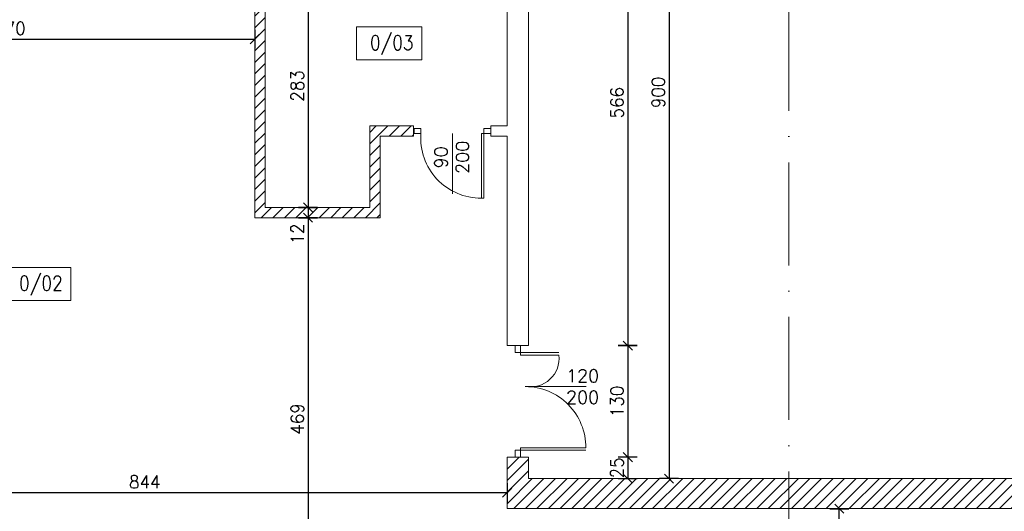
# Model space of a CAD drawing. Header units: millimetres. Extents: x -37273 to 136949, y -1495242345 to -598.
# Tile 26 of 44: x 68181 to 69327, y -16872 to -16300. Entities that reach past the tile are written whole.
import ezdxf

# ---------------------------------------------------------------- set-up
doc = ezdxf.new("R2010")
doc.units = ezdxf.units.MM
doc.linetypes.add('ACAD_ISO10W100', pattern=[18, 12, -3, 0, -3])
for name, color, linetype, lineweight in [('A-DRZ', 3, 'Continuous', 13), ('F-BIL-OP', 103, 'Continuous', 9), ('wymiarowannie', 253, 'Continuous', 5)]:
    doc.layers.add(name, color=color, linetype=linetype, lineweight=lineweight)
doc.layers.add('wym', color=1, linetype='Continuous')
doc.layers.add('ściana', color=7, linetype='Continuous')
doc.styles.add('SIMPLEX', font='simplex', dxfattribs={"width": 0.85})
doc.styles.get("Standard").update_dxf_attribs({"font": 'arial.ttf'})
doc.styles.add('WYM_50', font='simplex.shx', dxfattribs={"width": 0.95})
doc.dimstyles.new('50', dxfattribs={"dimtxt": 15, "dimasz": 0.15, "dimexe": 13, "dimexo": 30, "dimgap": 5, "dimtad": 1, "dimdec": 0, "dimrnd": 0.5, "dimzin": 1, "dimdsep": 46, "dimtxsty": 'WYM_50', "dimblk": 'A', "dimcen": 3, "dimdle": 5, "dimse1": 1, "dimse2": 1, "dimclrd": 256, "dimclre": 256, "dimclrt": 2, "dimaunit": 1, "dimadec": 0, "dimazin": 0, "dimtfac": 0.32, "dimtdec": 0, "dimtix": 1, "dimtmove": 1, "dimatfit": 3, "dimldrblk": 'A', "dimfxl": 1, "dimtvp": 0.08, "dimtolj": 1, "dimtzin": 1, "dimarcsym": 0})

# ---------------------------------------------------------------- blocks, each defined once
blk = doc.blocks.new('DRZWI80')
at = {"layer": 'A-DRZ'}
for points in [[(63149.5, 25780.3), (63149.5, 25851.4)], [(63186.5, 25780.3), (63186.5, 25856.3)]]:
    blk.add_lwpolyline(points, dxfattribs=at)
at = {"layer": 'A-DRZ', "extrusion": (0, 0, -1)}
for points in [[(-63186.5, 25780.3), (-63183.5, 25780.3), (-63183.5, 25856.3)], [(-63186.5, 25856.3), (-63183.5, 25856.3)]]:
    blk.add_lwpolyline(points, dxfattribs=at)
at = {"layer": 'A-DRZ'}
for points in [[(63104.5, 25774.3), (63104.5, 25780.3), (63112.5, 25780.3), (63112.5, 25774.3)], [(63194.5, 25774.3), (63194.5, 25780.3), (63186.5, 25780.3), (63186.5, 25774.3)]]:
    blk.add_lwpolyline(points, close=True, dxfattribs=at)
at = {"layer": 'A-DRZ', "color": 1}
blk.add_arc((63182.8, 25785.8), 70.5, 89.4084, 184.4877, dxfattribs=at)
blk = doc.blocks.new('GFT43')
at = {"layer": 'A-DRZ'}
blk.add_blockref('DRZWI80', (-63194.5, -25774.3), dxfattribs=at)
blk = doc.blocks.new('A')
at = {"color": 7, "linetype": 'Continuous'}
blk.add_line((-35.3, -35.3), (35.3, 35.3), dxfattribs=at)
at = {"color": 1, "linetype": 'Continuous'}
blk.add_line((0, 73.6), (0, -73.6), dxfattribs=at)
blk = doc.blocks.new('*D1544')
at = {"layer": 'Defpoints', "color": 0, "lineweight": 13, "ltscale": 3}
for p in [(68763.4, -16113.4), (68763.4, -16679.4), (68888.9, -16679.4)]:
    blk.add_point(p, dxfattribs=at)
at = {"layer": 'wym', "lineweight": -2}
blk.add_line((68888.9, -16113.5), (68888.9, -16679.2), dxfattribs=at)
at = {"layer": 'wym', "lineweight": -2, "ltscale": 3, "xscale": 0.15, "yscale": 0.15, "zscale": 0.15}
for p, rotation in [((68888.9, -16113.4), 90), ((68888.9, -16679.4), 270)]:
    blk.add_blockref('A', p, dxfattribs=dict(at, rotation=rotation))
at = {"layer": 'wym', "color": 2, "ltscale": 3, "insert": (68876.4, -16396.4), "char_height": 15, "attachment_point": 5, "rotation": 90, "style": 'WYM_50'}
blk.add_mtext('\\A1;566', dxfattribs=at)
blk = doc.blocks.new('*D1545')
at = {"layer": 'Defpoints', "color": 0, "lineweight": 13, "ltscale": 3}
for p in [(68874.2, -16679.4), (68770.1, -16809.4), (68888.9, -16809.4)]:
    blk.add_point(p, dxfattribs=at)
at = {"layer": 'wym', "lineweight": -2}
blk.add_line((68888.9, -16679.5), (68888.9, -16809.2), dxfattribs=at)
at = {"layer": 'wym', "lineweight": -2, "ltscale": 3, "xscale": 0.15, "yscale": 0.15, "zscale": 0.15}
for p, rotation in [((68888.9, -16679.4), 90), ((68888.9, -16809.4), 270)]:
    blk.add_blockref('A', p, dxfattribs=dict(at, rotation=rotation))
at = {"layer": 'wym', "color": 2, "ltscale": 3, "insert": (68876.4, -16744.4), "char_height": 15, "attachment_point": 5, "rotation": 90, "style": 'WYM_50'}
blk.add_mtext('\\A1;130', dxfattribs=at)
blk = doc.blocks.new('*D1546')
at = {"layer": 'Defpoints', "color": 0, "lineweight": 13, "ltscale": 3}
for p in [(68861.4, -16809.4), (68861.4, -16834.4), (68888.9, -16834.4)]:
    blk.add_point(p, dxfattribs=at)
at = {"layer": 'wym', "lineweight": -2}
for p, q in [((68888.9, -16809.2), (68888.9, -16809.1)), ((68888.9, -16809.4), (68888.9, -16834.4)), ((68888.9, -16834.5), (68888.9, -16834.7))]:
    blk.add_line(p, q, dxfattribs=at)
at = {"layer": 'wym', "lineweight": -2, "ltscale": 3, "xscale": 0.15, "yscale": 0.15, "zscale": 0.15}
for p, rotation in [((68888.9, -16809.4), 270), ((68888.9, -16834.4), 90)]:
    blk.add_blockref('A', p, dxfattribs=dict(at, rotation=rotation))
at = {"layer": 'wym', "color": 2, "ltscale": 3, "insert": (68876.4, -16821.9), "char_height": 15, "attachment_point": 5, "rotation": 90, "style": 'WYM_50'}
blk.add_mtext('\\A1;25', dxfattribs=at)
blk = doc.blocks.new('*D1547')
at = {"layer": 'Defpoints', "color": 0, "lineweight": 13, "ltscale": 3}
for p in [(68954.6, -15934.4), (68936.9, -16834.4), (68954.6, -16834.4)]:
    blk.add_point(p, dxfattribs=at)
at = {"layer": 'wym', "lineweight": -2}
blk.add_line((68936.9, -15934.5), (68936.9, -16834.2), dxfattribs=at)
at = {"layer": 'wym', "lineweight": -2, "ltscale": 3, "xscale": 0.15, "yscale": 0.15, "zscale": 0.15}
for p, rotation in [((68936.9, -15934.4), 90), ((68936.9, -16834.4), 270)]:
    blk.add_blockref('A', p, dxfattribs=dict(at, rotation=rotation))
at = {"layer": 'wym', "color": 2, "ltscale": 3, "insert": (68924.4, -16384.4), "char_height": 15, "attachment_point": 5, "rotation": 90, "style": 'WYM_50'}
blk.add_mtext('\\A1;900', dxfattribs=at)
blk = doc.blocks.new('*D1608')
at = {"layer": 'Defpoints', "color": 0, "lineweight": 13, "ltscale": 3}
for p in [(69135.2, -16869.4), (69148.5, -16869.4), (69148.5, -16999.4)]:
    blk.add_point(p, dxfattribs=at)
at = {"layer": 'wym', "lineweight": -2}
blk.add_line((69135.2, -16999.2), (69135.2, -16869.5), dxfattribs=at)
at = {"layer": 'wym', "lineweight": -2, "ltscale": 3, "xscale": 0.15, "yscale": 0.15, "zscale": 0.15}
for p, rotation in [((69135.2, -16869.4), 90), ((69135.2, -16999.4), 270)]:
    blk.add_blockref('A', p, dxfattribs=dict(at, rotation=rotation))
at = {"layer": 'wym', "color": 2, "ltscale": 3, "insert": (69122.7, -16934.4), "char_height": 15, "attachment_point": 5, "rotation": 90, "style": 'WYM_50'}
blk.add_mtext('\\A1;130', dxfattribs=at)
blk = doc.blocks.new('*D1614')
at = {"layer": 'Defpoints', "color": 0, "lineweight": 13, "ltscale": 3}
for p in [(68536.6, -16235.4), (68516.5, -16518.4), (68536.6, -16518.4)]:
    blk.add_point(p, dxfattribs=at)
at = {"layer": 'wym', "lineweight": -2}
blk.add_line((68516.5, -16235.5), (68516.5, -16518.2), dxfattribs=at)
at = {"layer": 'wym', "lineweight": -2, "ltscale": 3, "xscale": 0.15, "yscale": 0.15, "zscale": 0.15}
for p, rotation in [((68516.5, -16235.4), 90), ((68516.5, -16518.4), 270)]:
    blk.add_blockref('A', p, dxfattribs=dict(at, rotation=rotation))
at = {"layer": 'wym', "color": 2, "ltscale": 3, "insert": (68504, -16376.9), "char_height": 15, "attachment_point": 5, "rotation": 90, "style": 'WYM_50'}
blk.add_mtext('\\A1;283', dxfattribs=at)
blk = doc.blocks.new('*D1615')
at = {"layer": 'Defpoints', "color": 0, "lineweight": 13, "ltscale": 3}
for p in [(68536.6, -16518.4), (68516.5, -16530.4), (68536.6, -16530.4)]:
    blk.add_point(p, dxfattribs=at)
at = {"layer": 'wym', "lineweight": -2}
for p, q in [((68516.5, -16518.5), (68516.5, -16530.2)), ((68516.5, -16530.4), (68516.5, -16564.5))]:
    blk.add_line(p, q, dxfattribs=at)
at = {"layer": 'wym', "lineweight": -2, "ltscale": 3, "xscale": 0.15, "yscale": 0.15, "zscale": 0.15}
for p, rotation in [((68516.5, -16518.4), 90), ((68516.5, -16530.4), 270)]:
    blk.add_blockref('A', p, dxfattribs=dict(at, rotation=rotation))
at = {"layer": 'wym', "color": 2, "ltscale": 3, "insert": (68504, -16549.3), "char_height": 15, "attachment_point": 5, "rotation": 90, "style": 'WYM_50'}
blk.add_mtext('\\A1;12', dxfattribs=at)
blk = doc.blocks.new('*D1616')
at = {"layer": 'Defpoints', "color": 0, "lineweight": 13, "ltscale": 3}
for p in [(68533.6, -16530.4), (68516.5, -16999.4), (68533.6, -16999.4)]:
    blk.add_point(p, dxfattribs=at)
at = {"layer": 'wym', "lineweight": -2}
blk.add_line((68516.5, -16530.5), (68516.5, -16999.2), dxfattribs=at)
at = {"layer": 'wym', "lineweight": -2, "ltscale": 3, "xscale": 0.15, "yscale": 0.15, "zscale": 0.15}
for p, rotation in [((68516.5, -16530.4), 90), ((68516.5, -16999.4), 270)]:
    blk.add_blockref('A', p, dxfattribs=dict(at, rotation=rotation))
at = {"layer": 'wym', "color": 2, "ltscale": 3, "insert": (68504, -16764.9), "char_height": 15, "attachment_point": 5, "rotation": 90, "style": 'WYM_50'}
blk.add_mtext('\\A1;469', dxfattribs=at)
blk = doc.blocks.new('*D1624')
at = {"layer": 'Defpoints', "color": 0, "lineweight": 13, "ltscale": 3}
for p in [(68454.4, -16322.4), (67884.4, -16348.6), (68454.4, -16348.6)]:
    blk.add_point(p, dxfattribs=at)
at = {"layer": 'wym', "lineweight": -2}
blk.add_line((67884.6, -16322.4), (68454.3, -16322.4), dxfattribs=at)
at = {"layer": 'wym', "lineweight": -2, "ltscale": 3, "xscale": 0.15, "yscale": 0.15, "zscale": 0.15, "rotation": 180}
blk.add_blockref('A', (67884.4, -16322.4), dxfattribs=at)
at = {"layer": 'wym', "lineweight": -2, "ltscale": 3, "xscale": 0.15, "yscale": 0.15, "zscale": 0.15}
blk.add_blockref('A', (68454.4, -16322.4), dxfattribs=at)
at = {"layer": 'wym', "color": 2, "ltscale": 3, "insert": (68169.4, -16309.9), "char_height": 15, "attachment_point": 5, "style": 'WYM_50'}
blk.add_mtext('\\A1;570', dxfattribs=at)
blk = doc.blocks.new('*D1626')
at = {"layer": 'Defpoints', "color": 0, "lineweight": 13, "ltscale": 3}
for p in [(67904.4, -16823.3), (68748.4, -16823.3), (68748.4, -16850.7)]:
    blk.add_point(p, dxfattribs=at)
at = {"layer": 'wym', "lineweight": -2}
blk.add_line((67904.6, -16850.7), (68748.3, -16850.7), dxfattribs=at)
at = {"layer": 'wym', "lineweight": -2, "ltscale": 3, "xscale": 0.15, "yscale": 0.15, "zscale": 0.15, "rotation": 180}
blk.add_blockref('A', (67904.4, -16850.7), dxfattribs=at)
at = {"layer": 'wym', "lineweight": -2, "ltscale": 3, "xscale": 0.15, "yscale": 0.15, "zscale": 0.15}
blk.add_blockref('A', (68748.4, -16850.7), dxfattribs=at)
at = {"layer": 'wym', "color": 2, "ltscale": 3, "insert": (68326.4, -16838.2), "char_height": 15, "attachment_point": 5, "style": 'WYM_50'}
blk.add_mtext('\\A1;844', dxfattribs=at)

msp = doc.modelspace()

# ---------------------------------------------------------------- hatches: boundary and pattern name
at = {"layer": 'wymiarowannie', "lineweight": 13, "ltscale": 3}
h = msp.add_hatch(dxfattribs=at)
h.set_pattern_fill('ANSI31', color=5, scale=3)
h.set_pattern_definition([(45, (68419.444, -16869.378), (-6.73519, 6.73519), [])])
h.paths.add_polyline_path([(68748.44, -16869.38), (68748.44, -16809.38), (68773.44, -16809.38), (68773.44, -16834.38), (69076.44, -16834.38), (69076.44, -16869.38)])
h.paths.add_polyline_path([(69076.44, -16869.38), (69534.44, -16869.38), (69534.44, -16834.38), (69076.44, -16834.38)])
h.paths.add_polyline_path([(68419.44, -16212.88), (68419.44, -16190.38), (68421.44, -16190.38), (68421.44, -16175.38), (68466.44, -16175.38), (68466.44, -16190.38), (68645.49, -16190.38), (68645.49, -16212.88)])
h.paths.add_polyline_path([(68728.44, -16190.38), (68728.44, -16113.38), (68773.44, -16113.38), (68773.44, -16212.88), (68748.44, -16212.88), (68748.44, -16190.38)])
h.paths.add_polyline_path([(68887.7, -16806.59), (68887.7, -16837.16), (68865.2, -16837.16), (68865.2, -16806.59)], flags=9)
h.paths.add_polyline_path([(68515.3, -16197.59), (68515.3, -16228.16), (68492.8, -16228.16), (68492.8, -16197.59)], flags=9)
h.paths.add_polyline_path([(68515.3, -16168.95), (68515.3, -16196.81), (68492.8, -16196.81), (68492.8, -16168.95)], flags=9)
h = msp.add_hatch(dxfattribs=at)
h.set_pattern_fill('ANSI31', color=5, scale=3)
h.set_pattern_definition([(45, (68419.444, -16869.378), (-6.73519, 6.73519), [])])
h.paths.add_polyline_path([(68419.44, -16212.88), (68419.44, -16235.38), (68454.44, -16235.38), (68454.44, -16530.38), (68600.44, -16530.38), (68600.44, -16435.38), (68639.25, -16435.38), (68639.25, -16423.38), (68588.44, -16423.38), (68588.44, -16518.38), (68466.44, -16518.38), (68466.44, -16235.38), (68645.49, -16235.38), (68645.49, -16212.88)])

# ---------------------------------------------------------------- linework, layer by layer
at = {"layer": 'A-DRZ'}
for points in [[(68757.94, -16679.38), (68763.94, -16679.38), (68763.94, -16687.38), (68757.94, -16687.38)], [(68757.94, -16809.38), (68763.94, -16809.38), (68763.94, -16801.38), (68757.94, -16801.38)], [(68757.94, -16809.38), (68763.94, -16809.38), (68763.94, -16801.38), (68757.94, -16801.38)]]:
    msp.add_lwpolyline(points, close=True, dxfattribs=at)
for points in [[(68763.94, -16687.38), (68808.77, -16687.38)], [(68763.94, -16690.38), (68808.77, -16690.38)], [(68769.46, -16727.16), (68840.54, -16727.16)], [(68769.46, -16727.16), (68840.54, -16727.16)], [(68763.94, -16801.38), (68839.94, -16801.38)], [(68763.94, -16801.38), (68839.94, -16801.38)]]:
    msp.add_lwpolyline(points, dxfattribs=at)
at = {"layer": 'A-DRZ', "extrusion": (0, 0, -1)}
for points in [[(-68763.94, -16687.38), (-68763.94, -16690.38), (-68808.77, -16690.38)], [(-68763.94, -16801.38), (-68763.94, -16798.38), (-68839.94, -16798.38)], [(-68763.94, -16801.38), (-68763.94, -16798.38), (-68839.94, -16798.38)]]:
    msp.add_lwpolyline(points, dxfattribs=at)
at = {"layer": 'A-DRZ', "color": 1}
for centre, radius, start, end in [((68775.32, -16694.03), 33.65, 259.97807, 6.22398), ((68769.46, -16797.65), 70.49, 359.40844, 90), ((68769.46, -16797.65), 70.49, 359.40844, 90)]:
    msp.add_arc(centre, radius, start, end, dxfattribs=at)
at = {"layer": 'F-BIL-OP', "color": 0}
for points in [[(68572.99, -16308.21), (68648.94, -16308.21), (68648.94, -16346.6), (68572.99, -16346.6)], [(68164.48, -16588.39), (68240.43, -16588.39), (68240.43, -16626.78), (68164.48, -16626.78)]]:
    msp.add_lwpolyline(points, close=True, dxfattribs=at)
at = {"layer": 'wymiarowannie', "color": 251, "linetype": 'ACAD_ISO10W100', "lineweight": 13, "ltscale": 10}
msp.add_line((69076.44, -18026.75), (69076.44, -15932.56), dxfattribs=at)
at = {"layer": 'wymiarowannie', "color": 1, "lineweight": 13, "ltscale": 3}
msp.add_line((68639.25, -16435.38), (68639.25, -16423.38), dxfattribs=at)
at = {"layer": 'ściana', "lineweight": 13, "ltscale": 3}
for p, q in [((68773.44, -16113.38), (68773.44, -16679.38)), ((68454.44, -16235.38), (68454.44, -16530.38)), ((68466.44, -16235.38), (68466.44, -16518.38)), ((68748.44, -16235.38), (68748.44, -16423.38)), ((68588.44, -16423.38), (68639.25, -16423.38)), ((68588.44, -16518.38), (68588.44, -16423.38)), ((68729.25, -16435.38), (68729.25, -16423.38)), ((68729.25, -16423.38), (68748.44, -16423.38)), ((68600.44, -16530.38), (68600.44, -16435.38)), ((68600.44, -16435.38), (68639.25, -16435.38)), ((68729.25, -16435.38), (68748.44, -16435.38)), ((68748.44, -16435.38), (68748.44, -16679.38)), ((68466.44, -16518.38), (68588.44, -16518.38)), ((68454.44, -16530.38), (68600.44, -16530.38)), ((68454.44, -16530.38), (68600.44, -16530.38)), ((68773.44, -16679.38), (68748.44, -16679.38)), ((68773.44, -16809.38), (68748.44, -16809.38)), ((68748.44, -16809.38), (68748.44, -16869.38)), ((68773.44, -16809.38), (68773.44, -16834.38)), ((68773.44, -16834.38), (69534.44, -16834.38)), ((68748.44, -16869.38), (69534.44, -16869.38))]:
    msp.add_line(p, q, dxfattribs=at)

# ---------------------------------------------------------------- block references
at = {"layer": 'A-DRZ', "xscale": -0.9900000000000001, "yscale": 0.9900000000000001, "zscale": 0.9900000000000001, "rotation": 180}
msp.add_blockref('GFT43', (68729.25, -16426.41), dxfattribs=at)

# ---------------------------------------------------------------- texts
at = {"layer": 'A-DRZ', "insert": (68683.89, -16460.08), "char_height": 15, "attachment_point": 5, "rotation": 90}
msp.add_mtext('{\\Fsimplex.shx|c238;90\\P\\Fsimplex.shx|c0;2\\Fsimplex.shx|c238;00}', dxfattribs=at)
at = {"layer": 'A-DRZ', "insert": (68836.27, -16727.16), "char_height": 15, "attachment_point": 5}
msp.add_mtext('{\\Fsimplex|c238;120\\P\\Fsimplex|c0;2\\Fsimplex|c238;00}', dxfattribs=at)
at = {"layer": 'F-BIL-OP', "color": 0, "style": 'SIMPLEX', "width": 0.85}
for s, p in [('0/03', (68588.58, -16335.06)), ('0/02', (68180.07, -16615.24))]:
    msp.add_text(s, height=17, dxfattribs=at).set_placement(p)

# ---------------------------------------------------------------- dimensions: what is measured, and where the dimension line sits
at = {"layer": 'wym'}
for base, p1, p2, picture, middle in [((68936.87, -16834.38), (68954.63, -15934.38), (68954.63, -16834.38), '*D1547', (68924.37, -16384.38)), ((68888.95, -16679.38), (68763.44, -16113.38), (68763.44, -16679.38), '*D1544', (68876.45, -16396.38)), ((68516.55, -16518.38), (68536.59, -16235.38), (68536.59, -16518.38), '*D1614', (68504.05, -16376.88)), ((68516.55, -16999.38), (68533.65, -16530.38), (68533.65, -16999.38), '*D1616', (68504.05, -16764.88)), ((68888.95, -16809.38), (68874.21, -16679.38), (68770.09, -16809.38), '*D1545', (68876.45, -16744.38)), ((68888.95, -16834.38), (68861.38, -16809.38), (68861.38, -16834.38), '*D1546', (68876.45, -16821.88)), ((69135.17, -16869.38), (69148.47, -16999.38), (69148.47, -16869.38), '*D1608', (69122.67, -16934.38))]:
    dim = msp.add_linear_dim(base=base, p1=p1, p2=p2, angle=90, dimstyle='50', override={"dimblk": 'A', "dimfxl": 0, "dimarcsym": 1}, dxfattribs=at)
    dim.commit()
    dim.dimension.update_dxf_attribs({"geometry": picture, "text_midpoint": middle})
for base, p1, p2, picture, middle in [((68454.44, -16322.39), (67884.44, -16348.59), (68454.44, -16348.59), '*D1624', (68169.44, -16309.89)), ((68748.44, -16850.72), (67904.44, -16823.25), (68748.44, -16823.25), '*D1626', (68326.44, -16838.22))]:
    dim = msp.add_linear_dim(base=base, p1=p1, p2=p2, dimstyle='50', override={"dimblk": 'A', "dimfxl": 0, "dimarcsym": 1}, dxfattribs=at)
    dim.commit()
    dim.dimension.update_dxf_attribs({"geometry": picture, "text_midpoint": middle})
dim = msp.add_linear_dim(base=(68516.55, -16530.38), p1=(68536.59, -16518.38), p2=(68536.59, -16530.38), angle=90, dimstyle='50', override={"dimblk": 'A', "dimfxl": 0, "dimarcsym": 1}, dxfattribs=at)
dim.commit()
dim.dimension.update_dxf_attribs({"geometry": '*D1615', "text_midpoint": (68516.55, -16549.28), "dimtype": 160})

doc.saveas('drawing.dxf')
